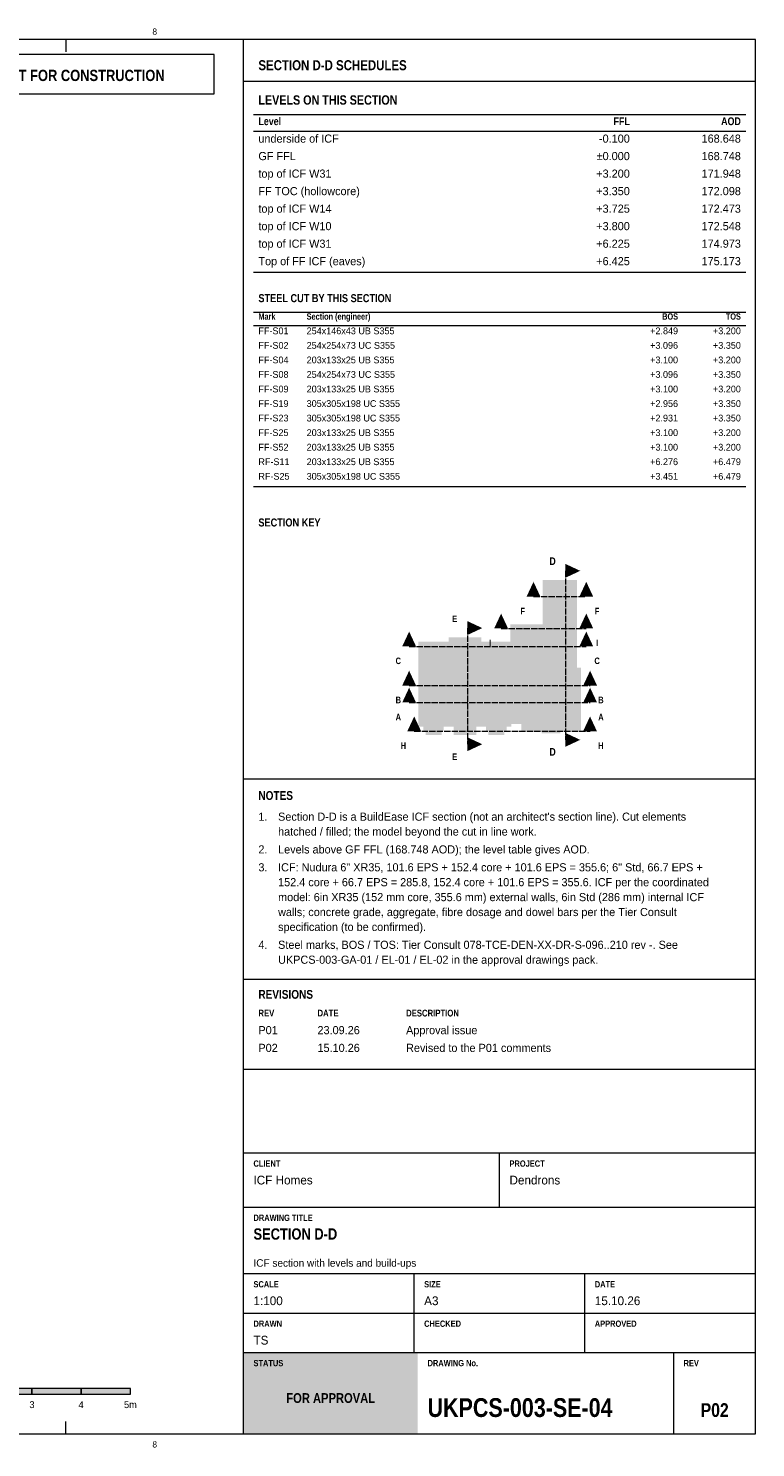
# Model space of a CAD drawing. Header units: millimetres. Extents: x 17 to 413, y 4 to 292.
# Tile 4 of 4: x 265 to 413, y 4 to 292. Entities that reach past the tile are written whole.
import ezdxf
from ezdxf.enums import TextEntityAlignment as Align

# ---------------------------------------------------------------- set-up
doc = ezdxf.new("R2010")
doc.units = ezdxf.units.MM
doc.linetypes.add('DASHED', pattern=[1.524, 1.27, -0.254])
for name, color, linetype in [('FILL-C_B2B2B8', 7, 'Continuous'), ('FILL-INK', 7, 'Continuous'), ('FILL-RED', 7, 'Continuous'), ('FILL-STEEL_GREY', 7, 'Continuous'), ('FILL-TEAL', 7, 'Continuous'), ('FILL-WHITE', 7, 'Continuous'), ('LINE-C_B2B2B8-DASH', 7, 'DASHED'), ('LINE-INK', 7, 'Continuous'), ('LINE-RED', 7, 'Continuous'), ('LINE-RED-DASH', 7, 'DASHED'), ('LINE-TEAL', 7, 'Continuous'), ('TEXT-C_B2B2B8', 7, 'Continuous'), ('TEXT-EPS', 7, 'Continuous'), ('TEXT-INK', 7, 'Continuous'), ('TEXT-RED', 7, 'Continuous'), ('TEXT-STEEL_GREY', 7, 'Continuous'), ('TEXT-TEAL', 7, 'Continuous'), ('TEXT-TEAL_DK', 7, 'Continuous'), ('TEXT-WHITE', 7, 'Continuous')]:
    doc.layers.add(name, color=color, linetype=linetype)
doc.styles.add('OpenSansCondensed-Bold', font='OpenSansCondensed-Bold.ttf')

msp = doc.modelspace()

# ---------------------------------------------------------------- hatches: boundary and pattern name
at = {"layer": 'FILL-C_B2B2B8', "true_color": 0xb2b2b8}
h = msp.add_hatch(color=253, dxfattribs=at)
h.dxf.hatch_style = 1
h.paths.add_polyline_path([(367.88, 179.94), (366.48, 176.94), (369.28, 176.94)])
h = msp.add_hatch(color=253, dxfattribs=at)
h.dxf.hatch_style = 1
h.paths.add_polyline_path([(378.6, 179.94), (377.2, 176.94), (380, 176.94)])
h = msp.add_hatch(color=253, dxfattribs=at)
h.dxf.hatch_style = 1
h.paths.add_polyline_path([(361.3, 173.49), (359.9, 170.49), (362.7, 170.49)])
h = msp.add_hatch(color=253, dxfattribs=at)
h.dxf.hatch_style = 1
h.paths.add_polyline_path([(378.6, 173.49), (377.2, 170.49), (380, 170.49)])
h = msp.add_hatch(color=253, dxfattribs=at)
h.dxf.hatch_style = 1
h.paths.add_polyline_path([(357.47, 170.55), (354.47, 171.95), (354.47, 169.15)])
h = msp.add_hatch(color=253, dxfattribs=at)
h.dxf.hatch_style = 1
h.paths.add_polyline_path([(342.62, 169.84), (341.22, 166.84), (344.02, 166.84)])
h = msp.add_hatch(color=253, dxfattribs=at)
h.dxf.hatch_style = 1
h.paths.add_polyline_path([(378.6, 169.84), (377.2, 166.84), (380, 166.84)])
h = msp.add_hatch(color=253, dxfattribs=at)
h.dxf.hatch_style = 1
h.paths.add_polyline_path([(342.62, 161.89), (341.22, 158.89), (344.02, 158.89)])
h = msp.add_hatch(color=253, dxfattribs=at)
h.dxf.hatch_style = 1
h.paths.add_polyline_path([(379.38, 161.89), (377.98, 158.89), (380.78, 158.89)])
h = msp.add_hatch(color=253, dxfattribs=at)
h.dxf.hatch_style = 1
h.paths.add_polyline_path([(342.62, 158.44), (341.22, 155.44), (344.02, 155.44)])
h = msp.add_hatch(color=253, dxfattribs=at)
h.dxf.hatch_style = 1
h.paths.add_polyline_path([(379.38, 158.44), (377.98, 155.44), (380.78, 155.44)])
h = msp.add_hatch(color=253, dxfattribs=at)
h.dxf.hatch_style = 1
h.paths.add_polyline_path([(343.65, 152.61), (342.25, 149.61), (345.05, 149.61)])
h = msp.add_hatch(color=253, dxfattribs=at)
h.dxf.hatch_style = 1
h.paths.add_polyline_path([(379.36, 152.61), (377.96, 149.61), (380.76, 149.61)])
h = msp.add_hatch(color=253, dxfattribs=at)
h.dxf.hatch_style = 1
h.paths.add_polyline_path([(357.47, 146.97), (354.47, 148.37), (354.47, 145.57)])
at = {"layer": 'FILL-INK', "true_color": 0x14141a}
h = msp.add_hatch(color=250, dxfattribs=at)
h.dxf.hatch_style = 1
h.paths.add_polyline_path([(256, 15), (266, 15), (266, 16.2), (256, 16.2)])
h = msp.add_hatch(color=250, dxfattribs=at)
h.dxf.hatch_style = 1
h.paths.add_polyline_path([(276, 15), (286, 15), (286, 16.2), (276, 16.2)])
at = {"layer": 'FILL-RED', "true_color": 0xcc141a}
h = msp.add_hatch(color=242, dxfattribs=at)
h.dxf.hatch_style = 1
h.paths.add_polyline_path([(377.37, 182.17), (374.37, 183.57), (374.37, 180.77)])
h = msp.add_hatch(color=242, dxfattribs=at)
h.dxf.hatch_style = 1
h.paths.add_polyline_path([(377.37, 147.86), (374.37, 149.26), (374.37, 146.46)])
at = {"layer": 'FILL-STEEL_GREY', "true_color": 0x737378}
h = msp.add_hatch(color=8, dxfattribs=at)
h.dxf.hatch_style = 1
h.paths.add_polyline_path([(345.51, 150.54), (344.5, 150.54), (344.5, 167.77), (350.65, 167.77), (350.65, 168.66), (357.26, 168.66), (357.26, 167.77), (363.19, 167.77), (363.19, 171.34), (369.77, 171.34), (369.77, 180.29), (376.71, 180.29), (376.71, 162.51), (377.5, 162.51), (377.5, 149.75), (373.36, 149.75), (373.36, 149.19), (369.55, 149.19), (369.55, 149.75), (365.41, 149.75), (365.41, 151.09), (363.41, 151.09), (363.41, 150.54), (362.4, 150.54), (362.4, 149.75), (362.19, 149.75), (362.19, 149.75), (361.96, 149.75), (361.96, 148.86), (358.7, 148.86), (358.7, 149.75), (358.47, 149.75), (358.47, 149.75), (358.25, 149.75), (358.25, 150.54), (356.25, 150.54), (356.25, 148.86), (351.66, 148.86), (351.66, 150.54), (349.66, 150.54), (349.66, 149.75), (349.45, 149.75), (349.45, 149.75), (349.21, 149.75), (349.21, 148.86), (345.96, 148.86), (345.96, 149.75), (345.72, 149.75), (345.72, 149.75), (345.51, 149.75)])
h.paths.add_polyline_path([(365.73, 155.98), (365.73, 151.45), (365.76, 151.45), (365.76, 150.11), (369.9, 150.11), (369.9, 149.54), (373.01, 149.54), (373.01, 150.11), (377.14, 150.11), (377.14, 155.98)], flags=0)
h.paths.add_polyline_path([(377.14, 156.26), (377.14, 162.16), (376.36, 162.16), (376.36, 179.93), (370.12, 179.93), (370.12, 170.99), (363.54, 170.99), (363.54, 167.41), (363.41, 167.41), (363.41, 151.45), (365.44, 151.45), (365.44, 156.26)], flags=0)
h.paths.add_polyline_path([(344.86, 150.89), (345.86, 150.89), (345.86, 150.11), (346.31, 150.11), (346.31, 150.1), (348.86, 150.1), (348.86, 150.11), (349.31, 150.11), (349.31, 150.89), (352.01, 150.89), (352.01, 149.21), (355.9, 149.21), (355.9, 150.89), (358.61, 150.89), (358.61, 150.11), (359.06, 150.11), (359.06, 150.1), (361.6, 150.1), (361.6, 150.11), (362.05, 150.11), (362.05, 150.89), (363.06, 150.89), (363.06, 167.41), (357.19, 167.41), (357.19, 152.46), (356.9, 152.46), (356.9, 167.42), (356.91, 167.42), (356.91, 168.31), (351.01, 168.31), (351.01, 167.42), (351.01, 167.42), (351.01, 167.42), (351.01, 167.42), (351.01, 167.12), (351.01, 166.76), (351.01, 166.52), (351.01, 163.36), (351.01, 162.07), (351.01, 161.82), (351.01, 161.78), (351.01, 161.71), (351.01, 161.58), (351.01, 161.41), (351.01, 161.41), (351.01, 161.21), (351.01, 161.19), (351.01, 159.67), (351.01, 159.64), (351.01, 159.54), (351.01, 159.54), (351.01, 159.54), (351.01, 158.84), (351.01, 158.83), (351.01, 158.58), (351.01, 156.97), (351.01, 155.97), (351.01, 152.46), (350.86, 152.46), (350.85, 152.46), (350.8, 152.46), (350.73, 152.46), (350.73, 152.76), (350.73, 154.6), (350.73, 157.58), (350.73, 158.47), (350.73, 160.68), (350.73, 160.91), (350.73, 160.91), (350.73, 161.58), (350.73, 162.35), (350.73, 162.35), (350.73, 167.31), (350.73, 167.41), (344.86, 167.41)], flags=0)
h.paths.add_polyline_path([(361.6, 149.75), (359.06, 149.75), (359.06, 149.21), (361.6, 149.21)], flags=0)
h.paths.add_polyline_path([(346.31, 149.75), (346.31, 149.21), (348.86, 149.21), (348.86, 149.75)], flags=0)
at = {"layer": 'FILL-TEAL', "true_color": 0x009e85}
h = msp.add_hatch(color=124, dxfattribs=at)
h.dxf.hatch_style = 1
h.paths.add_polyline_path([(309.01, 7), (344.37, 7), (344.37, 23.5), (309.01, 23.5)])
at = {"layer": 'FILL-WHITE', "true_color": 0xffffff}
h = msp.add_hatch(color=7, dxfattribs=at)
h.dxf.hatch_style = 1
h.paths.add_polyline_path([(266, 15), (276, 15), (276, 16.2), (266, 16.2)])

# ---------------------------------------------------------------- linework, layer by layer
at = {"layer": 'LINE-C_B2B2B8-DASH', "lineweight": 5}
for p, q in [((367.88, 176.94), (378.6, 176.94)), ((354.47, 170.55), (354.47, 146.97)), ((361.3, 170.49), (378.6, 170.49)), ((342.62, 166.84), (378.6, 166.84)), ((342.62, 158.89), (379.38, 158.89)), ((342.62, 155.44), (379.38, 155.44)), ((343.65, 149.61), (379.36, 149.61))]:
    msp.add_line(p, q, dxfattribs=at)
at = {"layer": 'LINE-INK', "lineweight": 5}
for p, q in [((272.88, 290), (272.88, 287.5)), ((309, 7), (309, 290)), ((311, 274.8), (411, 274.8)), ((311, 271.45), (411, 271.45)), ((311, 242.81), (411, 242.81)), ((311, 234.71), (411, 234.71)), ((311, 231.96), (411, 231.96)), ((311, 199.27), (411, 199.27)), ((309, 139.97), (413, 139.97)), ((309, 99.3), (413, 99.3)), ((309, 81), (413, 81)), ((309, 64), (413, 64)), ((361, 53), (361, 64)), ((309, 53), (413, 53)), ((309, 39.5), (413, 39.5)), ((343.67, 31.5), (343.67, 39.5)), ((378.33, 31.5), (378.33, 39.5)), ((309, 31.5), (413, 31.5)), ((343.67, 23.5), (343.67, 31.5)), ((378.33, 23.5), (378.33, 31.5)), ((309, 23.5), (413, 23.5)), ((396.36, 7), (396.36, 23.5)), ((272.88, 7), (272.88, 9.5))]:
    msp.add_line(p, q, dxfattribs=at)
for points in [[(20, 7), (413, 7), (413, 290), (20, 290)], [(256, 15), (266, 15), (266, 16.2), (256, 16.2)], [(266, 15), (276, 15), (276, 16.2), (266, 16.2)], [(276, 15), (286, 15), (286, 16.2), (276, 16.2)]]:
    msp.add_lwpolyline(points, close=True, dxfattribs=at)
at = {"layer": 'LINE-RED', "lineweight": 5}
msp.add_lwpolyline([(226.21, 279), (303, 279), (303, 287), (226.21, 287)], close=True, dxfattribs=at)
at = {"layer": 'LINE-RED-DASH', "lineweight": 5}
msp.add_line((374.37, 182.17), (374.37, 147.86), dxfattribs=at)
at = {"layer": 'LINE-TEAL', "lineweight": 5}
msp.add_line((309, 281.6), (413, 281.6), dxfattribs=at)

# ---------------------------------------------------------------- texts
at = {"layer": 'TEXT-C_B2B2B8', "style": 'OpenSansCondensed-Bold'}
for s, p in [('E', (351.87, 171.75)), ('F', (365.68, 173.34)), ('F', (380.8, 173.34)), ('I', (359.1, 166.89)), ('I', (380.8, 166.89)), ('C', (340.42, 163.24)), ('C', (380.8, 163.24)), ('B', (340.42, 155.29)), ('B', (381.58, 155.29)), ('A', (340.42, 151.84)), ('A', (381.58, 151.84)), ('H', (341.45, 146.01)), ('H', (381.56, 146.01)), ('E', (351.87, 143.77))]:
    msp.add_text(s, height=1.32, dxfattribs=at).set_placement(p, align=Align.CENTER)
at = {"layer": 'TEXT-EPS', "style": 'OpenSansCondensed-Bold'}
msp.add_text('STATUS', height=1.27, dxfattribs=at).set_placement((311, 20.7))
at = {"layer": 'TEXT-INK', "style": 'OpenSansCondensed-Bold'}
for s, height, p in [('LEVELS ON THIS SECTION', 1.905, (312, 276.8)), ('STEEL CUT BY THIS SECTION', 1.6256, (312, 236.71)), ('NOTES', 1.778, (312, 135.67)), ('REVISIONS', 1.778, (312, 95.3)), ('SECTION D-D', 2.286, (311, 46.4)), ('UKPCS-003-SE-04', 3.81, (346.36, 10.4))]:
    msp.add_text(s, height=height, dxfattribs=at).set_placement(p)
at = {"layer": 'TEXT-INK'}
for s, height, p in [('underside of ICF', 1.651, (312, 269.09)), ('GF FFL', 1.651, (312, 265.54)), ('top of ICF W31', 1.651, (312, 261.98)), ('FF TOC (hollowcore)', 1.651, (312, 258.43)), ('top of ICF W14', 1.651, (312, 254.87)), ('top of ICF W10', 1.651, (312, 251.32)), ('top of ICF W31', 1.651, (312, 247.76)), ('Top of FF ICF (eaves)', 1.651, (312, 244.21)), ('FF-S01', 1.372, (312, 230.2)), ('254x146x43 UB S355', 1.3716, (321.8, 230.2)), ('FF-S02', 1.372, (312, 227.25)), ('254x254x73 UC S355', 1.3716, (321.8, 227.25)), ('FF-S04', 1.372, (312, 224.3)), ('203x133x25 UB S355', 1.3716, (321.8, 224.3)), ('FF-S08', 1.372, (312, 221.35)), ('254x254x73 UC S355', 1.3716, (321.8, 221.35)), ('FF-S09', 1.372, (312, 218.39)), ('203x133x25 UB S355', 1.3716, (321.8, 218.39)), ('FF-S19', 1.372, (312, 215.44)), ('305x305x198 UC S355', 1.3716, (321.8, 215.44)), ('FF-S23', 1.372, (312, 212.49)), ('305x305x198 UC S355', 1.3716, (321.8, 212.49)), ('FF-S25', 1.372, (312, 209.53)), ('203x133x25 UB S355', 1.3716, (321.8, 209.53)), ('FF-S52', 1.372, (312, 206.58)), ('203x133x25 UB S355', 1.3716, (321.8, 206.58)), ('RF-S11', 1.372, (312, 203.63)), ('203x133x25 UB S355', 1.3716, (321.8, 203.63)), ('RF-S25', 1.372, (312, 200.67)), ('305x305x198 UC S355', 1.3716, (321.8, 200.67)), ('1.', 1.651, (312, 131.44)), ("Section D-D is a BuildEase ICF section (not an architect's section line). Cut elements", 1.651, (316, 131.44)), ('hatched / filled; the model beyond the cut in line work.', 1.651, (316, 128.42)), ('2.', 1.651, (312, 124.79)), ('Levels above GF FFL (168.748 AOD); the level table gives AOD.', 1.651, (316, 124.79)), ('3.', 1.651, (312, 121.16)), ('ICF: Nudura 6" XR35, 101.6 EPS + 152.4 core + 101.6 EPS = 355.6; 6" Std, 66.7 EPS +', 1.651, (316, 121.16)), ('152.4 core + 66.7 EPS = 285.8, 152.4 core + 101.6 EPS = 355.6. ICF per the coordinated', 1.651, (316, 118.14)), ('model: 6in XR35 (152 mm core, 355.6 mm) external walls, 6in Std (286 mm) internal ICF', 1.651, (316, 115.11)), ('walls; concrete grade, aggregate, fibre dosage and dowel bars per the Tier Consult', 1.651, (316, 112.08)), ('specification (to be confirmed).', 1.651, (316, 109.05)), ('4.', 1.651, (312, 105.43)), ('Steel marks, BOS / TOS: Tier Consult 078-TCE-DEN-XX-DR-S-096..210 rev -. See', 1.651, (316, 105.43)), ('UKPCS-003-GA-01 / EL-01 / EL-02 in the approval drawings pack.', 1.651, (316, 102.4)), ('P01', 1.651, (312, 88.1)), ('23.09.26', 1.651, (324, 88.1)), ('Approval issue', 1.651, (342, 88.1)), ('P02', 1.651, (312, 84.5)), ('15.10.26', 1.651, (324, 84.5)), ('Revised to the P01 comments', 1.651, (342, 84.5)), ('ICF Homes', 1.778, (311, 57.6)), ('Dendrons', 1.778, (363, 57.6)), ('1:100', 1.778, (311, 33.1)), ('A3', 1.778, (345.67, 33.1)), ('15.10.26', 1.778, (380.33, 33.1)), ('TS', 1.778, (311, 25.1))]:
    msp.add_text(s, height=height, dxfattribs=at).set_placement(p)
for s, height, p in [('-0.100', 1.651, (387.44, 269.09)), ('168.648', 1.651, (410, 269.09)), ('±0.000', 1.651, (387.44, 265.54)), ('168.748', 1.651, (410, 265.54)), ('+3.200', 1.651, (387.44, 261.98)), ('171.948', 1.651, (410, 261.98)), ('+3.350', 1.651, (387.44, 258.43)), ('172.098', 1.651, (410, 258.43)), ('+3.725', 1.651, (387.44, 254.87)), ('172.473', 1.651, (410, 254.87)), ('+3.800', 1.651, (387.44, 251.32)), ('172.548', 1.651, (410, 251.32)), ('+6.225', 1.651, (387.44, 247.76)), ('174.973', 1.651, (410, 247.76)), ('+6.425', 1.651, (387.44, 244.21)), ('175.173', 1.651, (410, 244.21)), ('+2.849', 1.372, (397.24, 230.2)), ('+3.200', 1.372, (410, 230.2)), ('+3.096', 1.372, (397.24, 227.25)), ('+3.350', 1.372, (410, 227.25)), ('+3.100', 1.372, (397.24, 224.3)), ('+3.200', 1.372, (410, 224.3)), ('+3.096', 1.372, (397.24, 221.35)), ('+3.350', 1.372, (410, 221.35)), ('+3.100', 1.372, (397.24, 218.39)), ('+3.200', 1.372, (410, 218.39)), ('+2.956', 1.372, (397.24, 215.44)), ('+3.350', 1.372, (410, 215.44)), ('+2.931', 1.372, (397.24, 212.49)), ('+3.350', 1.372, (410, 212.49)), ('+3.100', 1.372, (397.24, 209.53)), ('+3.200', 1.372, (410, 209.53)), ('+3.100', 1.372, (397.24, 206.58)), ('+3.200', 1.372, (410, 206.58)), ('+6.276', 1.372, (397.24, 203.63)), ('+6.479', 1.372, (410, 203.63)), ('+3.451', 1.372, (397.24, 200.67)), ('+6.479', 1.372, (410, 200.67))]:
    msp.add_text(s, height=height, dxfattribs=at).set_placement(p, align=Align.RIGHT)
for s, height, p in [('3', 1.4, (266, 12.2)), ('4', 1.4, (276, 12.2)), ('5m', 1.397, (286, 12.2))]:
    msp.add_text(s, height=height, dxfattribs=at).set_placement(p, align=Align.CENTER)
at = {"layer": 'TEXT-INK', "style": 'OpenSansCondensed-Bold'}
msp.add_text('P02', height=2.794, dxfattribs=at).set_placement((404.68, 10.4), align=Align.CENTER)
at = {"layer": 'TEXT-RED', "style": 'OpenSansCondensed-Bold'}
for s, height, p in [('FOR APPROVAL - NOT FOR CONSTRUCTION', 2.286, (264.6, 281.6)), ('D', 1.52, (371.77, 183.37)), ('D', 1.52, (371.77, 144.66))]:
    msp.add_text(s, height=height, dxfattribs=at).set_placement(p, align=Align.CENTER)
at = {"layer": 'TEXT-STEEL_GREY'}
for p in [(290.94, 291), (290.94, 4.2)]:
    msp.add_text('8', height=1.27, dxfattribs=at).set_placement(p, align=Align.CENTER)
at = {"layer": 'TEXT-STEEL_GREY', "style": 'OpenSansCondensed-Bold'}
for s, height, p in [('Level', 1.575, (312, 272.65)), ('Mark', 1.295, (312, 233.16)), ('Section (engineer)', 1.2954, (321.8, 233.16)), ('REV', 1.372, (312, 91.7)), ('DATE', 1.372, (324, 91.7)), ('DESCRIPTION', 1.3716, (342, 91.7)), ('CLIENT', 1.27, (311, 61.2)), ('PROJECT', 1.27, (363, 61.2)), ('DRAWING TITLE', 1.27, (311, 50.2)), ('SCALE', 1.27, (311, 36.7)), ('SIZE', 1.27, (345.67, 36.7)), ('DATE', 1.27, (380.33, 36.7)), ('DRAWN', 1.27, (311, 28.7)), ('CHECKED', 1.27, (345.67, 28.7)), ('APPROVED', 1.27, (380.33, 28.7)), ('DRAWING No.', 1.27, (346.36, 20.7)), ('REV', 1.27, (398.36, 20.7))]:
    msp.add_text(s, height=height, dxfattribs=at).set_placement(p)
for s, height, p in [('FFL', 1.575, (387.44, 272.65)), ('AOD', 1.575, (410, 272.65)), ('BOS', 1.295, (397.24, 233.16)), ('TOS', 1.295, (410, 233.16))]:
    msp.add_text(s, height=height, dxfattribs=at).set_placement(p, align=Align.RIGHT)
at = {"layer": 'TEXT-STEEL_GREY'}
msp.add_text('ICF section with levels and build-ups', height=1.524, dxfattribs=at).set_placement((311, 40.9))
at = {"layer": 'TEXT-TEAL', "style": 'OpenSansCondensed-Bold'}
msp.add_text('SECTION D-D SCHEDULES', height=2.032, dxfattribs=at).set_placement((312, 283.8))
at = {"layer": 'TEXT-TEAL_DK', "style": 'OpenSansCondensed-Bold'}
msp.add_text('SECTION KEY', height=1.6256, dxfattribs=at).set_placement((312, 191.17))
at = {"layer": 'TEXT-WHITE', "style": 'OpenSansCondensed-Bold'}
msp.add_text('FOR APPROVAL', height=1.9812, dxfattribs=at).set_placement((326.68, 13.25), align=Align.CENTER)

doc.saveas('drawing.dxf')
